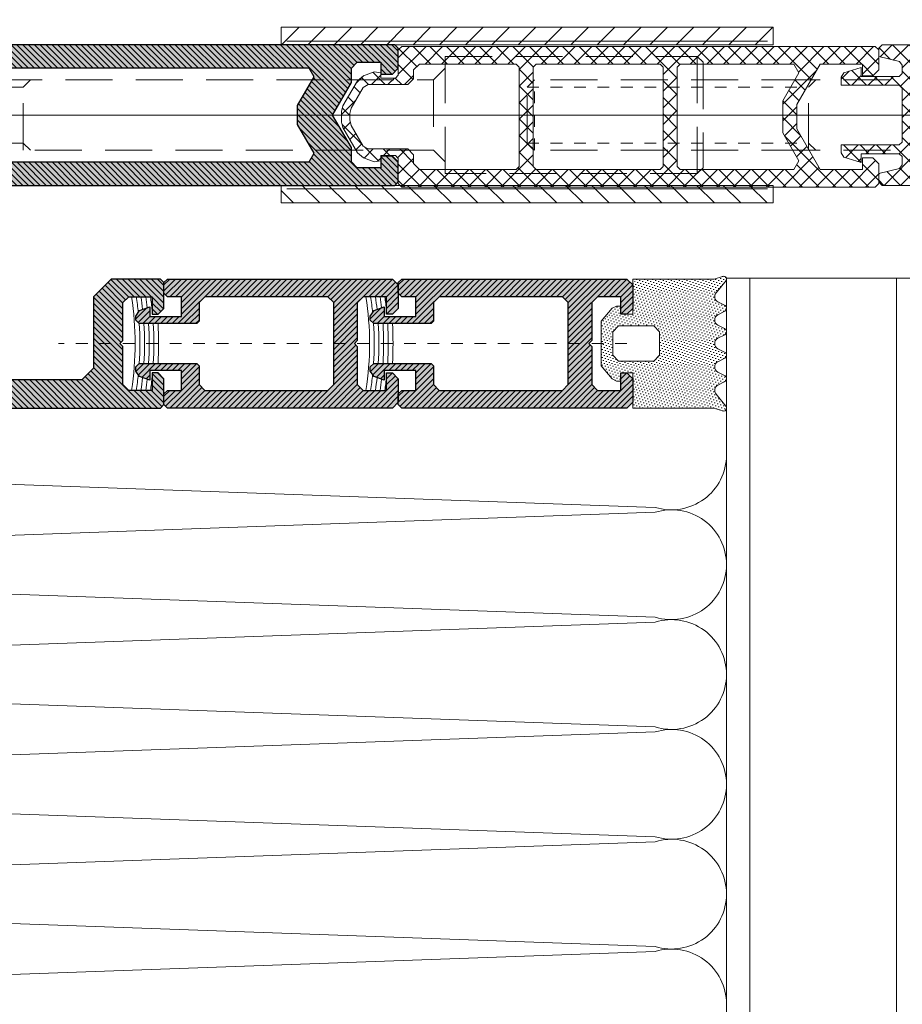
# Model space of a CAD drawing. Header units: millimetres. Extents: x -33628 to -373, y -3399 to 2697.
# Tile 36 of 99: x -23418 to -23410.47, y -3380.66 to -3372.26. Entities that reach past the tile are written whole.
import ezdxf
from ezdxf.enums import TextEntityAlignment as Align

# ---------------------------------------------------------------- set-up
doc = ezdxf.new("R2010")
doc.units = ezdxf.units.MM
doc.header["$LTSCALE"] = 0.2
doc.header["$MEASUREMENT"] = 0
for name, pattern in [('$0$gen3a', [3.125, 2.25, -0.875]), ('$1$gen7a', [6.875, 4.75, -0.875, 0.375, -0.875]), ('$1$HIDDEN2', [30, 20, -10])]:
    doc.linetypes.add(name, pattern=pattern)
for name, color, linetype, lineweight in [('$1$_MB_hidden_0.09', 125, '$1$HIDDEN2', 9), ('$1$_MB_kreskowanie_profile_0.09', 7, 'Continuous', 9), ('$1$_MB_osie_0.09', 51, '$1$gen7a', 9), ('$1$_MB_profile_0.25', 7, 'Continuous', 25), ('$1$_MB_solid', 7, 'Continuous', 9), ('_MB_izolacje_0.09', 132, 'Continuous', 9), ('_MB_kreskowanie_izolacje_0.09', 136, 'Continuous', 9), ('_MB_kreskowanie_tworzywo_0.09', 34, 'Continuous', 9), ('_MB_kreskowanie_uszczelki_0.09', 252, 'Continuous', 9), ('_MB_obrobki_stal_0.15', 6, 'Continuous', 15), ('_MB_ocieplenie_0.09', 51, 'Continuous', 9), ('_MB_profile_tworzywo_0.15', 33, 'Continuous', 15), ('_MB_przerywane_0.09', 223, '$0$gen3a', 9), ('_MB_silikon_0.09', 161, 'Continuous', 9), ('_MB_uszczelki_0.15', 140, 'Continuous', 15), ('_MB_wkrety_0.09', 20, 'Continuous', 9)]:
    doc.layers.add(name, color=color, linetype=linetype, lineweight=lineweight)
doc.layers.add('$1$_MB_pomocnicze_niedrukowane', color=220, linetype='Continuous', lineweight=15, plot=False)
doc.styles.add('$0$_MB_Calibri_Light_2.5', font='calibril.ttf', dxfattribs={"height": 2.5})
pattern_1 = [(45, (0, 0), (-0.25, 0.25), [])]

# ---------------------------------------------------------------- blocks, each defined once
blk = doc.blocks.new('*U279')
at = {"layer": '_MB_ocieplenie_0.09', "flags": 128}
for points in [[(-88.43, 275.41, 0.505403), (-107.53, 249.48), (-89.28, -260.78, -1.345402), (-127.58, -260.78), (-109.33, 249.48, 0.505403), (-128.43, 275.41)], [(-48.43, 275.41, 0.505403), (-67.53, 249.48), (-49.28, -260.78, -1.345402), (-87.58, -260.78), (-69.33, 249.48, 0.505403), (-88.43, 275.41)], [(-8.43, 275.41, 0.505403), (-27.53, 249.48), (-9.28, -260.78, -1.345402), (-47.58, -260.78), (-29.33, 249.48, 0.505403), (-48.43, 275.41)], [(31.57, 275.41, 0.505403), (12.47, 249.48), (30.72, -260.78, -1.345402), (-7.58, -260.78), (10.67, 249.48, 0.505403), (-8.43, 275.41)], [(71.57, 275.41, 0.505403), (52.47, 249.48), (70.72, -260.78, -1.345402), (32.42, -260.78), (50.67, 249.48, 0.505403), (31.57, 275.41)]]:
    blk.add_lwpolyline(points, format="xyb", dxfattribs=at)
blk = doc.blocks.new('*U280')
at = {"layer": '$1$_MB_pomocnicze_niedrukowane'}
blk.add_lwpolyline([(0, 71.132), (0, -87.017)], dxfattribs=at)
blk = doc.blocks.new('$0$-80462159')
at = {"layer": '_MB_kreskowanie_izolacje_0.09'}
h = blk.add_hatch(dxfattribs=at)
h.set_pattern_fill('AR-SAND', color=256, scale=0.07)
h.set_pattern_definition([(37.5, (0, 0), (-0.112, 3.4259), [0, -2.70256, 0, -3.0226, 0, -2.88925]), (7.5, (0, 0), (3.1467, 5.0178), [0, -1.45796, 0, -2.43586, 0, -0.93345]), (327.5, (-2.187, 0), (5.53695, 0.01006), [0, -0.889, 0, -3.2004, 0, -4.1783]), (317.5, (-2.187, 0), (5.3449, 1.5605), [0, -0.4445, 0, -2.09804, 0, -2.4003])])
h.paths.add_polyline_path([(0, 22), (-12.5, 22), (-12.5, -22), (0, -22)])
at = {"layer": '_MB_izolacje_0.09'}
blk.add_lwpolyline([(0, 22), (-12.5, 22), (-12.5, -22), (0, -22)], close=True, dxfattribs=at)
blk = doc.blocks.new('*U358')
at = {"layer": '$1$_MB_kreskowanie_profile_0.09'}
h = blk.add_hatch(dxfattribs=at)
h.set_pattern_fill('JIS_WOOD', color=256, scale=0.5)
h.set_pattern_definition([(45, (-2e-15, 6e-07), (-0.25, 0.25), [])])
h.paths.add_polyline_path([(-5.5, 61.601), (-5.5, 53.1), (-5, 52.6), (5, 52.6), (5.5, 53.1), (5.5, 61.601), (6, 62.101), (6, 67.099), (5.5, 67.6), (5.5, 75.1), (6, 75.602), (6, 77.1), (5.502, 77.6), (-5.502, 77.6), (-6, 77.1), (-6, 75.602), (-5.5, 75.1), (-5.5, 67.6), (-6, 67.102), (-6, 62.101)], flags=16)
h.paths.add_polyline_path([(9, 77.6), (12.5, 77.6), (12.5, 79.1), (20.5, 79.1), (21, 79.6), (21, 81.1), (20.5, 81.6), (15.25, 81.6), (15, 81.35), (14.75, 81.6), (-14.75, 81.6), (-15, 81.35), (-15.25, 81.6), (-20.5, 81.6), (-21, 81.1), (-21, 79.6), (-20.5, 79.1), (-12.5, 79.1), (-12.5, 77.6), (-8.999, 77.6), (-8.499, 77.1), (-8.499, 46.582), (-7.5, 45.6), (-7.5, 35.6), (-8.499, 34.618), (-8.499, 33.1), (-7.999, 32.6), (-3.517, 32.6), (-2.359, 33.759), (-2.4, 34.073), (-2.666, 34.227), (-2.666, 34.573), (-2.4, 34.727), (-2.4, 35.073), (-2.666, 35.227), (-2.666, 35.573), (-2.4, 35.727), (-2.4, 36.073), (-2.666, 36.227), (-2.666, 36.573), (-2.4, 36.727), (-2.4, 37.073), (-2.666, 37.227), (-2.666, 37.573), (-2.4, 37.727), (-2.4, 38.073), (-2.666, 38.227), (-2.666, 38.573), (-2.4, 38.727), (-2.4, 39.073), (-2.666, 39.227), (-2.666, 39.573), (-2.4, 39.727), (-2.4, 40.073), (-2.666, 40.227), (-2.666, 40.573), (-2.4, 40.727), (-2.4, 41.073), (-2.666, 41.227), (-2.666, 41.573), (-2.4, 41.727), (-2.4, 42.073), (-2.666, 42.227), (-2.666, 42.573), (-2.4, 42.727), (-2.4, 43.073), (-2.666, 43.227), (-2.666, 43.573), (-2.4, 43.727), (-2.4, 44.073), (-2.666, 44.227), (-2.666, 44.573), (-2.4, 44.727), (-2.4, 45.073), (-2.666, 45.227), (-2.666, 45.573), (-2.4, 45.727), (-2.4, 46.073), (-3, 46.42), (-3, 47.4), (-2.3, 48.1), (2.3, 48.1), (3, 47.4), (3, 46.92), (2.4, 46.573), (2.4, 46.227), (2.666, 46.073), (2.666, 45.727), (2.4, 45.573), (2.4, 45.227), (2.666, 45.073), (2.666, 44.727), (2.4, 44.573), (2.4, 44.227), (2.666, 44.073), (2.666, 43.727), (2.4, 43.573), (2.4, 43.227), (2.666, 43.073), (2.666, 42.727), (2.4, 42.573), (2.4, 42.227), (2.666, 42.073), (2.666, 41.727), (2.4, 41.573), (2.4, 41.227), (2.666, 41.073), (2.666, 40.727), (2.4, 40.573), (2.4, 40.227), (2.666, 40.073), (2.666, 39.727), (2.4, 39.573), (2.4, 39.227), (2.666, 39.073), (2.666, 38.727), (2.4, 38.573), (2.4, 38.227), (2.666, 38.073), (2.666, 37.727), (2.4, 37.573), (2.4, 37.227), (2.666, 37.073), (2.666, 36.727), (2.4, 36.573), (2.4, 36.227), (2.666, 36.073), (2.666, 35.727), (2.4, 35.573), (2.4, 35.227), (2.666, 35.073), (2.666, 34.727), (2.4, 34.573), (2.359, 34.259), (4.017, 32.6), (8, 32.6), (8.5, 33.1), (8.5, 34.618), (7.5, 35.6), (7.5, 45.6), (8.5, 46.582), (8.5, 77.1)])
at = {"layer": '$1$_MB_solid'}
h = blk.add_hatch(color=256, dxfattribs=at)
h.dxf.hatch_style = 1
h.paths.add_polyline_path([(9, 77.6), (12.5, 77.6), (12.5, 79.1), (20.5, 79.1), (21, 79.6), (21, 81.1), (20.5, 81.6), (15.25, 81.6), (15, 81.35), (14.75, 81.6), (-14.75, 81.6), (-15, 81.35), (-15.25, 81.6), (-20.5, 81.6), (-21, 81.1), (-21, 79.6), (-20.5, 79.1), (-12.5, 79.1), (-12.5, 77.6), (-8.999, 77.6), (-8.499, 77.1), (-8.499, 46.582), (-7.5, 45.6), (-7.5, 35.6), (-8.499, 34.618), (-8.499, 33.1), (-7.999, 32.6), (-3.517, 32.6), (-2.359, 33.759), (-2.4, 34.073), (-2.666, 34.227), (-2.666, 34.573), (-2.4, 34.727), (-2.4, 35.073), (-2.666, 35.227), (-2.666, 35.573), (-2.4, 35.727), (-2.4, 36.073), (-2.666, 36.227), (-2.666, 36.573), (-2.4, 36.727), (-2.4, 37.073), (-2.666, 37.227), (-2.666, 37.573), (-2.4, 37.727), (-2.4, 38.073), (-2.666, 38.227), (-2.666, 38.573), (-2.4, 38.727), (-2.4, 39.073), (-2.666, 39.227), (-2.666, 39.573), (-2.4, 39.727), (-2.4, 40.073), (-2.666, 40.227), (-2.666, 40.573), (-2.4, 40.727), (-2.4, 41.073), (-2.666, 41.227), (-2.666, 41.573), (-2.4, 41.727), (-2.4, 42.073), (-2.666, 42.227), (-2.666, 42.573), (-2.4, 42.727), (-2.4, 43.073), (-2.666, 43.227), (-2.666, 43.573), (-2.4, 43.727), (-2.4, 44.073), (-2.666, 44.227), (-2.666, 44.573), (-2.4, 44.727), (-2.4, 45.073), (-2.666, 45.227), (-2.666, 45.573), (-2.4, 45.727), (-2.4, 46.073), (-3, 46.42), (-3, 47.4), (-2.3, 48.1), (2.3, 48.1), (3, 47.4), (3, 46.92), (2.4, 46.573), (2.4, 46.227), (2.666, 46.073), (2.666, 45.727), (2.4, 45.573), (2.4, 45.227), (2.666, 45.073), (2.666, 44.727), (2.4, 44.573), (2.4, 44.227), (2.666, 44.073), (2.666, 43.727), (2.4, 43.573), (2.4, 43.227), (2.666, 43.073), (2.666, 42.727), (2.4, 42.573), (2.4, 42.227), (2.666, 42.073), (2.666, 41.727), (2.4, 41.573), (2.4, 41.227), (2.666, 41.073), (2.666, 40.727), (2.4, 40.573), (2.4, 40.227), (2.666, 40.073), (2.666, 39.727), (2.4, 39.573), (2.4, 39.227), (2.666, 39.073), (2.666, 38.727), (2.4, 38.573), (2.4, 38.227), (2.666, 38.073), (2.666, 37.727), (2.4, 37.573), (2.4, 37.227), (2.666, 37.073), (2.666, 36.727), (2.4, 36.573), (2.4, 36.227), (2.666, 36.073), (2.666, 35.727), (2.4, 35.573), (2.4, 35.227), (2.666, 35.073), (2.666, 34.727), (2.4, 34.573), (2.359, 34.259), (4.017, 32.6), (8, 32.6), (8.5, 33.1), (8.5, 34.618), (7.5, 35.6), (7.5, 45.6), (8.5, 46.582), (8.5, 77.1)])
h.paths.add_polyline_path([(-5.5, 61.601), (-5.5, 53.1), (-5, 52.6), (5, 52.6), (5.5, 53.1), (5.5, 61.601), (6, 62.101), (6, 67.099), (5.5, 67.6), (5.5, 75.1), (6, 75.602), (6, 77.1), (5.502, 77.6), (-5.502, 77.6), (-6, 77.1), (-6, 75.602), (-5.5, 75.1), (-5.5, 67.6), (-6, 67.102), (-6, 62.101)], flags=16)
at = {"layer": '$1$_MB_profile_0.25'}
for points in [[(9, 77.6), (12.5, 77.6), (12.5, 79.1), (20.5, 79.1), (21, 79.6), (21, 81.1), (20.5, 81.6), (15.25, 81.6), (15, 81.35), (14.75, 81.6), (-14.75, 81.6), (-15, 81.35), (-15.25, 81.6), (-20.5, 81.6), (-21, 81.1), (-21, 79.6), (-20.5, 79.1), (-12.5, 79.1), (-12.5, 77.6), (-8.999, 77.6), (-8.499, 77.1), (-8.499, 46.582), (-7.5, 45.6), (-7.5, 35.6), (-8.499, 34.618), (-8.499, 33.1), (-7.999, 32.6), (-3.517, 32.6), (-2.359, 33.759), (-2.4, 34.073), (-2.666, 34.227), (-2.666, 34.573), (-2.4, 34.727), (-2.4, 35.073), (-2.666, 35.227), (-2.666, 35.573), (-2.4, 35.727), (-2.4, 36.073), (-2.666, 36.227), (-2.666, 36.573), (-2.4, 36.727), (-2.4, 37.073), (-2.666, 37.227), (-2.666, 37.573), (-2.4, 37.727), (-2.4, 38.073), (-2.666, 38.227), (-2.666, 38.573), (-2.4, 38.727), (-2.4, 39.073), (-2.666, 39.227), (-2.666, 39.573), (-2.4, 39.727), (-2.4, 40.073), (-2.666, 40.227), (-2.666, 40.573), (-2.4, 40.727), (-2.4, 41.073), (-2.666, 41.227), (-2.666, 41.573), (-2.4, 41.727), (-2.4, 42.073), (-2.666, 42.227), (-2.666, 42.573), (-2.4, 42.727), (-2.4, 43.073), (-2.666, 43.227), (-2.666, 43.573), (-2.4, 43.727), (-2.4, 44.073), (-2.666, 44.227), (-2.666, 44.573), (-2.4, 44.727), (-2.4, 45.073), (-2.666, 45.227), (-2.666, 45.573), (-2.4, 45.727), (-2.4, 46.073), (-3, 46.42), (-3, 47.4), (-2.3, 48.1), (2.3, 48.1), (3, 47.4), (3, 46.92), (2.4, 46.573), (2.4, 46.227), (2.666, 46.073), (2.666, 45.727), (2.4, 45.573), (2.4, 45.227), (2.666, 45.073), (2.666, 44.727), (2.4, 44.573), (2.4, 44.227), (2.666, 44.073), (2.666, 43.727), (2.4, 43.573), (2.4, 43.227), (2.666, 43.073), (2.666, 42.727), (2.4, 42.573), (2.4, 42.227), (2.666, 42.073), (2.666, 41.727), (2.4, 41.573), (2.4, 41.227), (2.666, 41.073), (2.666, 40.727), (2.4, 40.573), (2.4, 40.227), (2.666, 40.073), (2.666, 39.727), (2.4, 39.573), (2.4, 39.227), (2.666, 39.073), (2.666, 38.727), (2.4, 38.573), (2.4, 38.227), (2.666, 38.073), (2.666, 37.727), (2.4, 37.573), (2.4, 37.227), (2.666, 37.073), (2.666, 36.727), (2.4, 36.573), (2.4, 36.227), (2.666, 36.073), (2.666, 35.727), (2.4, 35.573), (2.4, 35.227), (2.666, 35.073), (2.666, 34.727), (2.4, 34.573), (2.359, 34.259), (4.017, 32.6), (8, 32.6), (8.5, 33.1), (8.5, 34.618), (7.5, 35.6), (7.5, 45.6), (8.5, 46.582), (8.5, 77.1)], [(-5.5, 61.601), (-5.5, 53.1), (-5, 52.6), (5, 52.6), (5.5, 53.1), (5.5, 61.601), (6, 62.101), (6, 67.099), (5.5, 67.6), (5.5, 75.1), (6, 75.602), (6, 77.1), (5.502, 77.6), (-5.502, 77.6), (-6, 77.1), (-6, 75.602), (-5.5, 75.1), (-5.5, 67.6), (-6, 67.102), (-6, 62.101)]]:
    blk.add_lwpolyline(points, close=True, dxfattribs=at)
blk = doc.blocks.new('$0$-K430482X')
at = {"layer": '$1$_MB_kreskowanie_profile_0.09'}
h = blk.add_hatch(dxfattribs=at)
h.set_pattern_fill('JIS_WOOD', color=256, scale=0.5)
h.set_pattern_definition(pattern_1)
h.paths.add_polyline_path([(25, 98.9, 0.414214), (24.5, 99.4), (-24.5, 99.4, 0.414214), (-25, 98.9), (-25, 14.7), (-24.7, 14.4), (-22.5, 14.4), (-22, 14.9), (-22, 15.4), (-23.5, 15.4), (-23.5, 17.4), (-23, 17.9), (-19.75, 17.9), (-19.5, 18.15), (-19.25, 17.9), (-16, 17.9), (-15.5, 17.4), (-15.5, 15.4), (-17, 15.4), (-17, 14.9), (-16.5, 14.4), (-14.3, 14.4), (-14, 14.7), (-14, 18.9), (-15.5, 20.4), (-21.6, 20.4), (-22.6, 21.4), (-22.6, 29.4), (-22.1, 29.9), (-6.5, 29.9), (-6, 29.4), (-6, -5.302), (-5.7, -5.6), (-4, -5.6), (-3.5, -5.102), (-3.5, -4.102), (-4.5, -4.102), (-4.5, -2.102), (-4, -1.602), (-2.768, -1.602), (0, 0), (2.768, -1.602), (4, -1.602), (4.5, -2.102), (4.5, -4.102), (3.5, -4.102), (3.5, -5.102), (4, -5.6), (5.7, -5.6), (6, -5.302), (6, 29.4), (6.5, 29.9), (22.096, 29.9), (22.596, 29.4), (22.596, 21.4), (21.596, 20.4), (15.5, 20.4), (14, 18.9), (14, 14.7), (14.3, 14.4), (16.5, 14.4), (17, 14.9), (17, 15.4), (15.5, 15.4), (15.5, 17.4), (16, 17.9), (19.25, 17.9), (19.5, 18.15), (19.75, 17.9), (23.006, 17.9), (23.5, 17.4), (23.5, 15.4), (22, 15.4), (22, 14.9), (22.5, 14.4), (24.7, 14.4), (25, 14.7)])
h.paths.add_polyline_path([(-22.104, 32.4), (-22.604, 32.9), (-22.604, 95.4), (-22.104, 95.9), (22.096, 95.9), (22.596, 95.4), (22.596, 32.9), (22.096, 32.4)], flags=16)
h.paths.add_polyline_path([(3.5, 29.4), (4, 28.9), (4, 2.017), (3.25, 1.584), (0.804, 2.996), (-0.804, 2.996), (-3.25, 1.584), (-4, 2.017), (-4, 28.9), (-3.5, 29.4)], flags=16)
h.paths.add_polyline_path([(-8.612, 32.787), (8.604, 32.787), (8.604, 36.617), (-8.612, 36.617)], flags=8)
at = {"layer": '$1$_MB_solid'}
h = blk.add_hatch(color=256, dxfattribs=at)
h.dxf.hatch_style = 1
h.paths.add_polyline_path([(25, 98.9, 0.414214), (24.5, 99.4), (-24.5, 99.4, 0.414214), (-25, 98.9), (-25, 14.7), (-24.7, 14.4), (-22.5, 14.4), (-22, 14.9), (-22, 15.4), (-23.5, 15.4), (-23.5, 17.4), (-23, 17.9), (-19.75, 17.9), (-19.5, 18.15), (-19.25, 17.9), (-16, 17.9), (-15.5, 17.4), (-15.5, 15.4), (-17, 15.4), (-17, 14.9), (-16.5, 14.4), (-14.3, 14.4), (-14, 14.7), (-14, 18.9), (-15.5, 20.4), (-21.6, 20.4), (-22.6, 21.4), (-22.6, 29.4), (-22.1, 29.9), (-6.5, 29.9), (-6, 29.4), (-6, -5.302), (-5.7, -5.6), (-4, -5.6), (-3.5, -5.102), (-3.5, -4.102), (-4.5, -4.102), (-4.5, -2.102), (-4, -1.602), (-2.768, -1.602), (0, 0), (2.768, -1.602), (4, -1.602), (4.5, -2.102), (4.5, -4.102), (3.5, -4.102), (3.5, -5.102), (4, -5.6), (5.7, -5.6), (6, -5.302), (6, 29.4), (6.5, 29.9), (22.096, 29.9), (22.596, 29.4), (22.596, 21.4), (21.596, 20.4), (15.5, 20.4), (14, 18.9), (14, 14.7), (14.3, 14.4), (16.5, 14.4), (17, 14.9), (17, 15.4), (15.5, 15.4), (15.5, 17.4), (16, 17.9), (19.25, 17.9), (19.5, 18.15), (19.75, 17.9), (23.006, 17.9), (23.5, 17.4), (23.5, 15.4), (22, 15.4), (22, 14.9), (22.5, 14.4), (24.7, 14.4), (25, 14.7)])
h.paths.add_polyline_path([(-22.104, 32.4), (-22.604, 32.9), (-22.604, 95.4), (-22.104, 95.9), (22.096, 95.9), (22.596, 95.4), (22.596, 32.9), (22.096, 32.4)], flags=16)
h.paths.add_polyline_path([(3.5, 29.4), (4, 28.9), (4, 2.017), (3.25, 1.584), (0.804, 2.996), (-0.804, 2.996), (-3.25, 1.584), (-4, 2.017), (-4, 28.9), (-3.5, 29.4)], flags=16)
h.paths.add_polyline_path([(-8.612, 32.787), (8.604, 32.787), (8.604, 36.617), (-8.612, 36.617)], flags=8)
at = {"layer": '$1$_MB_profile_0.25'}
blk.add_lwpolyline([(6.5, 29.9), (22.096, 29.9), (22.596, 29.4), (22.596, 21.4), (21.596, 20.4), (15.5, 20.4), (14, 18.9), (14, 14.7), (14.3, 14.4), (16.5, 14.4), (17, 14.9), (17, 15.4), (15.5, 15.4), (15.5, 17.4), (16, 17.9), (19.25, 17.9), (19.5, 18.15), (19.75, 17.9), (23.006, 17.9), (23.5, 17.4), (23.5, 15.4), (22, 15.4), (22, 14.9), (22.5, 14.4), (24.7, 14.4), (25, 14.7), (25, 98.9, 0.414214), (24.5, 99.4), (-24.5, 99.4, 0.414214), (-25, 98.9), (-25, 14.7), (-24.7, 14.4), (-22.5, 14.4), (-22, 14.9), (-22, 15.4), (-23.5, 15.4), (-23.5, 17.4), (-23, 17.9), (-19.75, 17.9), (-19.5, 18.15), (-19.25, 17.9), (-16, 17.9), (-15.5, 17.4), (-15.5, 15.4), (-17, 15.4), (-17, 14.9), (-16.5, 14.4), (-14.3, 14.4), (-14, 14.7), (-14, 18.9), (-15.5, 20.4), (-21.6, 20.4), (-22.6, 21.4), (-22.6, 29.4), (-22.1, 29.9), (-6.5, 29.9), (-6, 29.4), (-6, -5.302), (-5.7, -5.6), (-4, -5.6), (-3.5, -5.102), (-3.5, -4.102), (-4.5, -4.102), (-4.5, -2.102), (-4, -1.602), (-2.768, -1.602), (0, 0), (2.768, -1.602), (4, -1.602), (4.5, -2.102), (4.5, -4.102), (3.5, -4.102), (3.5, -5.102), (4, -5.6), (5.7, -5.6), (6, -5.302), (6, 29.4)], format="xyb", close=True, dxfattribs=at)
for points in [[(22.596, 32.9), (22.596, 95.4), (22.096, 95.9), (-22.104, 95.9), (-22.604, 95.4), (-22.604, 32.9), (-22.104, 32.4), (22.096, 32.4)], [(3.5, 29.4), (-3.5, 29.4), (-4, 28.9), (-4, 2.017), (-3.25, 1.584), (-0.804, 2.996), (0.804, 2.996), (3.25, 1.584), (4, 2.017), (4, 28.9)]]:
    blk.add_lwpolyline(points, close=True, dxfattribs=at)
at = {"layer": '$1$_MB_pomocnicze_niedrukowane', "style": '$0$_MB_Calibri_Light_2.5'}
blk.add_text('K430482X', height=2.5, dxfattribs=at).set_placement((-0.004, 32.4), align=Align.BOTTOM_CENTER)
blk = doc.blocks.new('*U316')
for name, p in [('$0$-K430482X', (0, 0)), ('*U358', (0, 0)), ('$0$-80462159', (-8.999, 55))]:
    blk.add_blockref(name, p)
at = {"xscale": -1}
blk.add_blockref('$0$-80462159', (9, 55), dxfattribs=at)
blk = doc.blocks.new('$0$-80312108')
at = {"layer": '$1$_MB_osie_0.09', "ltscale": 0.5}
blk.add_line((0, -47.246), (0, 28.984), dxfattribs=at)
for p, q in [((-4.5, 27.6), (-5, 27.1)), ((-5, 5.6), (-5, 27.1)), ((-5, 27.1), (5, 27.1)), ((-4.5, 27.6), (4.5, 27.6)), ((4.5, 27.6), (5, 27.1)), ((5, 27.1), (5, 5.6)), ((5, 5.6), (-5, 5.6)), ((-3, -44.787), (-3, 4.6)), ((-3, 4.6), (3, 4.6)), ((3, 4.6), (3, -44.787)), ((3, -30.4), (-3, -30.4)), ((-3, -44.787), (-2.387, -45.4)), ((3, -44.787), (2.387, -45.4)), ((2.387, -45.4), (-2.387, -45.4))]:
    blk.add_line(p, q)
for points in [[(-3, 4.6), (-4, 5.6)], [(3, 4.6), (4, 5.6)]]:
    blk.add_lwpolyline(points)
at = {"layer": '_MB_przerywane_0.09'}
for p, q in [((-2.387, -30.4), (-3, -29.787)), ((2.387, -30.4), (3, -29.787)), ((-2.387, -30.4), (-2.387, -45.4)), ((2.387, -30.4), (2.387, -45.4)), ((-3, -44.787), (3, -44.787))]:
    blk.add_line(p, q, dxfattribs=at)
blk = doc.blocks.new('$0$-127109')
at = {"layer": '_MB_kreskowanie_izolacje_0.09'}
h = blk.add_hatch(dxfattribs=at)
h.set_pattern_fill('LINE', color=256, scale=0.5, angle=315, style=0)
h.set_pattern_definition([(315, (-57.1636, -23.2746), (1.122532, 1.122532), [])])
h.paths.add_polyline_path([(21, 1.5), (21, 0), (-21, 0), (-21, 1.5)])
at = {"layer": '_MB_izolacje_0.09'}
blk.add_lwpolyline([(21, 1.5), (21, 0), (-21, 0), (-21, 1.5)], close=True, dxfattribs=at)
blk.add_lwpolyline([(-20.5, 0.3), (20.5, 0.3)], dxfattribs=at)
blk = doc.blocks.new('*U363')
at = {"layer": '_MB_kreskowanie_uszczelki_0.09'}
h = blk.add_hatch(dxfattribs=at)
h.set_pattern_fill('DOTS', color=256, scale=0.15, angle=315, style=0)
h.set_pattern_definition([(315, (1.5, 0), (0.2525697, 0.08419), [0, -0.238125])])
edge = h.paths.add_edge_path()
edge.add_line((3, -1), (0, -1))
edge.add_line((0, -1), (0, 0))
edge.add_line((0, 0), (0.7, 0))
edge.add_line((0.7, 0), (0.7, 0.376))
edge.add_line((0.7, 0.376), (0.521, 0.759))
edge.add_line((0.521, 0.759), (-0.6, 1.7))
edge.add_line((-0.6, 1.7), (-4.4, 1.7))
edge.add_line((-4.4, 1.7), (-5.522, 0.759))
edge.add_line((-5.522, 0.759), (-5.7, 0.376))
edge.add_line((-5.7, 0.376), (-5.7, 0))
edge.add_line((-5.7, 0), (-5, 0))
edge.add_line((-5, 0), (-5, -1))
edge.add_line((-5, -1), (-8, -1))
edge.add_line((-8, -1), (-8, -7.902))
edge.add_line((-8, -7.902), (-8.25, -8.68))
edge.add_arc((-8.009, -8.757), 0.252, 162.23028, 254.08909)
edge.add_line((-8.078, -9), (-7.94, -9))
edge.add_arc((-8.009, -8.757), 0.252, 285.91091, 313.20657)
edge.add_line((-7.836, -8.941), (-6.831, -8.125))
edge.add_arc((-6.496, -8.496), 0.5, 27.10339, 132.05699, ccw=False)
edge.add_line((-6.051, -8.268), (-5.746, -8.865))
edge.add_arc((-5.493, -8.718), 0.292, 210.17439, 254.9723)
edge.add_line((-5.569, -9), (-5.417, -9))
edge.add_arc((-5.493, -8.718), 0.292, 285.0277, 335.9676)
edge.add_line((-5.226, -8.837), (-4.938, -8.274))
edge.add_arc((-4.493, -8.502), 0.5, 27.10339, 152.89661, ccw=False)
edge.add_line((-4.048, -8.274), (-3.746, -8.865))
edge.add_arc((-3.493, -8.718), 0.292, 210.17439, 254.9723)
edge.add_line((-3.569, -9), (-3.417, -9))
edge.add_arc((-3.493, -8.718), 0.292, 285.0277, 335.9676)
edge.add_line((-3.226, -8.837), (-2.938, -8.274))
edge.add_arc((-2.493, -8.502), 0.5, 27.10339, 152.89661, ccw=False)
edge.add_line((-2.048, -8.274), (-1.746, -8.865))
edge.add_arc((-1.493, -8.718), 0.292, 210.17439, 254.9723)
edge.add_line((-1.569, -9), (-1.417, -9))
edge.add_arc((-1.493, -8.718), 0.292, 285.0277, 335.9676)
edge.add_line((-1.226, -8.837), (-0.938, -8.274))
edge.add_arc((-0.493, -8.502), 0.5, 27.10339, 152.89661, ccw=False)
edge.add_line((-0.048, -8.274), (0.254, -8.865))
edge.add_arc((0.507, -8.718), 0.292, 210.17439, 254.9723)
edge.add_line((0.431, -9), (0.583, -9))
edge.add_arc((0.507, -8.718), 0.292, 285.0277, 335.9676)
edge.add_line((0.774, -8.837), (1.062, -8.274))
edge.add_arc((1.507, -8.502), 0.5, 51.60786, 152.89661, ccw=False)
edge.add_line((1.818, -8.11), (2.868, -8.962))
edge.add_arc((3.012, -8.764), 0.245, 234.13572, 254.54322)
edge.add_line((2.946, -9), (3.077, -9))
edge.add_arc((3.012, -8.764), 0.245, 285.45678, 386.84386)
edge.add_line((3.23, -8.653), (3, -7.965))
edge.add_line((3, -7.965), (3, -1))
h.paths.add_polyline_path([(-3.5, -3.3), (-4, -2.8), (-4, 0.2), (-3.5, 0.7), (-1.5, 0.7), (-1, 0.2), (-1, -2.8), (-1.5, -3.3)], flags=16)
at = {"layer": '_MB_uszczelki_0.15'}
blk.add_lwpolyline([(3, -1), (0, -1), (0, 0), (0.7, 0), (0.7, 0.376), (0.521, 0.759), (-0.6, 1.7), (-4.4, 1.7), (-5.522, 0.759), (-5.7, 0.376), (-5.7, 0), (-5, 0), (-5, -1), (-8, -1), (-8, -7.902), (-8.25, -8.68, 0.423748), (-8.078, -9), (-7.94, -9, 0.119666), (-7.836, -8.941), (-6.831, -8.125, -0.492894), (-6.051, -8.268), (-5.746, -8.865, 0.197996), (-5.569, -9), (-5.417, -9, 0.226001), (-5.226, -8.837), (-4.938, -8.274, -0.61156), (-4.048, -8.274), (-3.746, -8.865, 0.197996), (-3.569, -9), (-3.417, -9, 0.226001), (-3.226, -8.837), (-2.938, -8.274, -0.61156), (-2.048, -8.274), (-1.746, -8.865, 0.197996), (-1.569, -9), (-1.417, -9, 0.226001), (-1.226, -8.837), (-0.938, -8.274, -0.61156), (-0.048, -8.274), (0.254, -8.865, 0.197996), (0.431, -9), (0.583, -9, 0.226001), (0.774, -8.837), (1.062, -8.274, -0.473172), (1.818, -8.11), (2.868, -8.962, 0.089281), (2.946, -9), (3.077, -9, 0.473697), (3.23, -8.653), (3, -7.965)], format="xyb", close=True, dxfattribs=at)
blk.add_lwpolyline([(-3.5, -3.3), (-4, -2.8), (-4, 0.2), (-3.5, 0.7), (-1.5, 0.7), (-1, 0.2), (-1, -2.8), (-1.5, -3.3)], close=True, dxfattribs=at)
blk = doc.blocks.new('$0$-009017')
at = {"layer": '_MB_kreskowanie_tworzywo_0.09'}
h = blk.add_hatch(dxfattribs=at)
h.set_pattern_fill('NET', color=256, scale=0.315, angle=45)
h.set_pattern_definition([(45, (0, 0), (-0.707195, 0.707195), []), (135, (0, 0), (-0.707195, -0.707195), [])])
h.paths.add_polyline_path([(-5.7, -5.6), (-6, -5.9), (-6, -46.3), (-5.7, -46.6), (-4, -46.6), (-3.5, -46.1), (-3.5, -45.2), (-4.5, -45.2), (-4.5, -41.598), (-1.038, -39.6), (1.038, -39.6), (4.5, -41.598), (4.5, -45.2), (3.5, -45.2), (3.5, -46.1), (4, -46.6), (5.7, -46.6), (6, -46.3), (6, -5.9), (5.7, -5.6), (3.55, -5.6), (3.3, -5.35), (3.3, -4.1), (3.747, -4.1), (3.837, -3.545), (3.509, -2.645), (3.069, -2.121), (0.922, -0.881), (0.456, -0.756), (-0.456, -0.756), (-0.922, -0.881), (-3.069, -2.121), (-3.509, -2.645), (-3.837, -3.545), (-3.747, -4.1), (-3.3, -4.1), (-3.3, -5.35), (-3.55, -5.6)])
h.paths.add_polyline_path([(-3.997, -6.9), (-3.247, -6.9), (-2.747, -6.4), (-2.747, -3.033), (-2.497, -2.6), (-0.733, -1.581), (-0.267, -1.456), (0.267, -1.456), (0.733, -1.581), (2.497, -2.6), (2.747, -3.033), (2.747, -6.4), (3.247, -6.9), (3.997, -6.9), (4.497, -7.4), (4.497, -15.65), (4.247, -15.9), (-4.247, -15.9), (-4.497, -15.65), (-4.497, -7.4)], flags=16)
h.paths.add_polyline_path([(-4.247, -17.1), (4.247, -17.1), (4.497, -17.35), (4.497, -27.95), (4.247, -28.2), (-4.247, -28.2), (-4.497, -27.95), (-4.497, -17.35)], flags=16)
h.paths.add_polyline_path([(-4.247, -29.4), (4.247, -29.4), (4.497, -29.65), (4.497, -39.346), (3.747, -39.779), (1.358, -38.4), (-1.358, -38.4), (-3.747, -39.779), (-4.497, -39.346), (-4.497, -29.65)], flags=16)
at = {"layer": '_MB_profile_tworzywo_0.15'}
for points in [[(6, -46.3), (5.7, -46.6), (4, -46.6), (3.5, -46.1), (3.5, -45.2), (4.5, -45.2), (4.5, -41.598), (1.038, -39.6), (-1.038, -39.6), (-4.5, -41.598), (-4.5, -45.2), (-3.5, -45.2), (-3.5, -46.1), (-4, -46.6), (-5.7, -46.6), (-6, -46.3), (-6, -5.9), (-5.7, -5.6), (-3.55, -5.6), (-3.3, -5.35), (-3.3, -4.1), (-3.747, -4.1), (-3.837, -3.545), (-3.509, -2.645), (-3.069, -2.121), (-0.922, -0.881), (-0.456, -0.756), (0.456, -0.756), (0.922, -0.881), (3.069, -2.121), (3.509, -2.645), (3.837, -3.545), (3.747, -4.1), (3.3, -4.1), (3.3, -5.35), (3.55, -5.6), (5.7, -5.6), (6, -5.9)], [(4.497, -7.4), (3.997, -6.9), (3.247, -6.9), (2.747, -6.4), (2.747, -3.033), (2.497, -2.6), (0.733, -1.581), (0.267, -1.456), (-0.267, -1.456), (-0.733, -1.581), (-2.497, -2.6), (-2.747, -3.033), (-2.747, -6.4), (-3.247, -6.9), (-3.997, -6.9), (-4.497, -7.4), (-4.497, -15.65), (-4.247, -15.9), (4.247, -15.9), (4.497, -15.65)], [(-4.497, -17.35), (-4.497, -27.95), (-4.247, -28.2), (4.247, -28.2), (4.497, -27.95), (4.497, -17.35), (4.247, -17.1), (-4.247, -17.1)], [(4.497, -39.346), (3.747, -39.779), (1.358, -38.4), (-1.358, -38.4), (-3.747, -39.779), (-4.497, -39.346), (-4.497, -29.65), (-4.247, -29.4), (4.247, -29.4), (4.497, -29.65)]]:
    blk.add_lwpolyline(points, close=True, dxfattribs=at)
blk = doc.blocks.new('$0$-K417916X')
at = {"layer": '$1$_MB_kreskowanie_profile_0.09'}
h = blk.add_hatch(dxfattribs=at)
h.set_pattern_fill('JIS_WOOD', color=256, scale=0.5)
h.set_pattern_definition(pattern_1)
h.paths.add_polyline_path([(0, -4.5), (0, -15), (-0.5, -15.5), (-7.5, -15.5), (-8, -15), (-8, -4.5), (-7.5, -4), (-5.9, -4), (-5.7, -3.8), (-5.7, 1.1), (-6, 1.4), (-6.35, 1.4), (-6.82, 1.071), (-7.137, 0.2), (-6.3, 0.2), (-6.3, -2.5), (-8, -2.5), (-8, -1.3), (-8.3, -1), (-9.2, -1), (-9.5, -1.3), (-9.5, -20.5), (-9, -21), (-7, -21), (-6.5, -20.5), (-6.5, -20), (-8, -20), (-8, -18), (-7.5, -17.5), (-4.25, -17.5), (-4, -17.25), (-3.75, -17.5), (-0.5, -17.5), (0, -18), (0, -20), (-1.5, -20), (-1.5, -20.5), (-1, -21), (1, -21), (1.5, -20.5), (1.5, -1.3), (1.2, -1), (0.3, -1), (0, -1.3), (0, -2.5), (-1.7, -2.5), (-1.7, 0.2), (-0.863, 0.2), (-1.18, 1.071), (-1.65, 1.4), (-2, 1.4), (-2.3, 1.1), (-2.3, -3.8), (-2.1, -4), (-0.5, -4)])
at = {"layer": '$1$_MB_solid'}
h = blk.add_hatch(color=256, dxfattribs=at)
h.dxf.hatch_style = 1
h.paths.add_polyline_path([(0, -4.5), (0, -15), (-0.5, -15.5), (-7.5, -15.5), (-8, -15), (-8, -4.5), (-7.5, -4), (-5.9, -4), (-5.7, -3.8), (-5.7, 1.1), (-6, 1.4), (-6.35, 1.4), (-6.82, 1.071), (-7.137, 0.2), (-6.3, 0.2), (-6.3, -2.5), (-8, -2.5), (-8, -1.3), (-8.3, -1), (-9.2, -1), (-9.5, -1.3), (-9.5, -20.5), (-9, -21), (-7, -21), (-6.5, -20.5), (-6.5, -20), (-8, -20), (-8, -18), (-7.5, -17.5), (-4.25, -17.5), (-4, -17.25), (-3.75, -17.5), (-0.5, -17.5), (0, -18), (0, -20), (-1.5, -20), (-1.5, -20.5), (-1, -21), (1, -21), (1.5, -20.5), (1.5, -1.3), (1.2, -1), (0.3, -1), (0, -1.3), (0, -2.5), (-1.7, -2.5), (-1.7, 0.2), (-0.863, 0.2), (-1.18, 1.071), (-1.65, 1.4), (-2, 1.4), (-2.3, 1.1), (-2.3, -3.8), (-2.1, -4), (-0.5, -4)])
at = {"layer": '$1$_MB_profile_0.25'}
blk.add_lwpolyline([(-0.5, -4), (0, -4.5), (0, -15), (-0.5, -15.5), (-7.5, -15.5), (-8, -15), (-8, -4.5), (-7.5, -4), (-5.9, -4), (-5.7, -3.8), (-5.7, 1.1), (-6, 1.4), (-6.35, 1.4), (-6.82, 1.071), (-7.137, 0.2), (-6.3, 0.2), (-6.3, -2.5), (-8, -2.5), (-8, -1.3), (-8.3, -1), (-9.2, -1), (-9.5, -1.3), (-9.5, -20.5), (-9, -21), (-7, -21), (-6.5, -20.5), (-6.5, -20), (-8, -20), (-8, -18), (-7.5, -17.5), (-4.25, -17.5), (-4, -17.25), (-3.75, -17.5), (-0.5, -17.5), (0, -18), (0, -20), (-1.5, -20), (-1.5, -20.5), (-1, -21), (1, -21), (1.5, -20.5), (1.5, -1.3), (1.2, -1), (0.3, -1), (0, -1.3), (0, -2.5), (-1.7, -2.5), (-1.7, 0.2), (-0.863, 0.2), (-1.18, 1.071), (-1.65, 1.4), (-2, 1.4), (-2.3, 1.1), (-2.3, -3.8), (-2.1, -4), (-0.5, -4), (0, -4.5)], dxfattribs=at)
blk = doc.blocks.new('*U259')
at = {"layer": '$1$_MB_osie_0.09'}
blk.add_lwpolyline([(-4, -20.5), (-4, 8)], dxfattribs=at)
at = {"layer": '_MB_silikon_0.09'}
for radius, start, end in [(25.425, 260.94831, 279.05169), (25.825, 261.08966, 264.10046), (26.225, 261.22665, 263.62066), (25.825, 266.2113, 273.7887), (25.825, 275.89954, 278.91034), (26.225, 276.37934, 278.77335), (26.625, 261.35947, 263.41218), (27.025, 261.48832, 263.96049), (26.225, 266.28327, 273.71673), (26.625, 266.33919, 273.66081), (27.025, 276.03951, 278.51168), (26.625, 276.58782, 278.64053), (27.025, 266.39344, 273.60656), (27.425, 266.44612, 273.55389)]:
    blk.add_arc((-4, 26.875), radius, start, end, dxfattribs=at)
blk.add_blockref('$0$-K417916X', (0, 0))
blk = doc.blocks.new('$0$-80371319')
at = {"layer": '$1$_MB_osie_0.09', "ltscale": 0.5}
blk.add_line((0, -57), (0, 8), dxfattribs=at)
for p, q in [((-3, 0), (-3, -31)), ((3, 0), (3, -31)), ((-3, -31), (-3, -54.387)), ((3, -31), (-3, -31)), ((3, -31), (3, -54.387)), ((-3, -54.387), (-2.387, -55)), ((3, -54.387), (2.387, -55)), ((2.387, -55), (-2.387, -55))]:
    blk.add_line(p, q)
at = {"layer": '_MB_przerywane_0.09'}
for p, q in [((-2.888, 6), (-2.888, 3)), ((-1.444, 6), (-1.444, 3)), ((1.444, 6), (1.444, 3)), ((2.887, 6), (2.887, 3)), ((-2.888, 3), (0, 1.333)), ((2.887, 3), (0, 1.333)), ((-2.387, -31), (-3, -30.387)), ((-2.387, -55), (-2.387, -31)), ((2.387, -31), (3, -30.387)), ((2.387, -55), (2.387, -31)), ((3, -54.387), (-3, -54.387))]:
    blk.add_line(p, q, dxfattribs=at)
for centre, radius, start, end in [((-2.166, 3.928), 1.176, 232.12112, 307.87888), ((0, 7.084), 4.331, 250.52878, 289.47122), ((2.166, 3.928), 1.176, 232.12112, 307.87888)]:
    blk.add_arc(centre, radius, start, end, dxfattribs=at)
at = {"layer": '_MB_wkrety_0.09'}
for p, q in [((-4.4, 6), (4.4, 6)), ((-5, 5.4), (-5, 0)), ((5, 5.4), (5, 0)), ((-5, 0), (-3, 0)), ((-3, 0), (3, 0)), ((3, 0), (5, 0))]:
    blk.add_line(p, q, dxfattribs=at)
for points in [[(-5, 5.4), (-4.4, 6)], [(5, 5.4), (4.4, 6)]]:
    blk.add_lwpolyline(points, dxfattribs=at)
blk = doc.blocks.new('$0$-009083')
at = {"layer": '_MB_kreskowanie_tworzywo_0.09'}
h = blk.add_hatch(dxfattribs=at)
h.set_pattern_fill('NET', color=256, scale=0.315, angle=45)
h.set_pattern_definition([(45, (0, -0.0123), (-0.707195, 0.707195), []), (135, (0, -0.0123), (-0.707195, -0.707195), [])])
h.paths.add_polyline_path([(-4.561, -7.355), (-5, -5.6), (-5.7, -5.6), (-6, -5.9), (-6, -17.3), (-5.7, -17.6), (-4, -17.6), (-3.5, -17.1), (-3.5, -16.2), (-4.5, -16.2), (-4.5, -9.595), (-4, -9.1), (-0.25, -9.1), (0, -8.85), (0.25, -9.1), (4, -9.1), (4.5, -9.595), (4.5, -16.2), (3.5, -16.2), (3.5, -17.1), (4, -17.6), (5.7, -17.6), (6, -17.3), (6, -5.9), (5.7, -5.6), (5, -5.6), (4.561, -7.355), (4.243, -7.6), (3.55, -7.6), (3.3, -7.345), (3.3, -4.1), (4.055, -4.1), (3.605, -2.612), (3.23, -2.395), (2.555, -2.395), (2.555, -7.345), (2.305, -7.6), (-2.305, -7.6), (-2.555, -7.345), (-2.555, -2.395), (-3.23, -2.395), (-3.605, -2.612), (-4.055, -4.1), (-3.3, -4.1), (-3.3, -7.345), (-3.55, -7.6), (-4.243, -7.6)])
at = {"layer": '_MB_profile_tworzywo_0.15'}
blk.add_lwpolyline([(-2.305, -7.6), (2.305, -7.6), (2.555, -7.345), (2.555, -2.395), (3.23, -2.395), (3.605, -2.612), (4.055, -4.1), (3.3, -4.1), (3.3, -7.345), (3.55, -7.6), (4.243, -7.6), (4.561, -7.355), (5, -5.6), (5.7, -5.6), (6, -5.9), (6, -17.3), (5.7, -17.6), (4, -17.6), (3.5, -17.1), (3.5, -16.2), (4.5, -16.2), (4.5, -9.595), (4, -9.1), (0.25, -9.1), (0, -8.85), (-0.25, -9.1), (-4, -9.1), (-4.5, -9.595), (-4.5, -16.2), (-3.5, -16.2), (-3.5, -17.1), (-4, -17.6), (-5.7, -17.6), (-6, -17.3), (-6, -5.9), (-5.7, -5.6), (-5, -5.6), (-4.561, -7.355), (-4.243, -7.6), (-3.55, -7.6), (-3.3, -7.345), (-3.3, -4.1), (-4.055, -4.1), (-3.605, -2.612), (-3.23, -2.395), (-2.555, -2.395), (-2.555, -7.345)], close=True, dxfattribs=at)
blk = doc.blocks.new('*U299')
blk.add_blockref('$0$-009083', (0, 0))
blk = doc.blocks.new('szyb-szkło_150-piętro2')
at = {"layer": '_MB_izolacje_0.09', "elevation": 0}
for points in [[(13.1077, -296.75), (-7.75, -296.75), (-7.75, -275.8923)], [(13.1077, -295.5), (-6.5, -295.5), (-6.5, -275.8923)]]:
    blk.add_lwpolyline(points, dxfattribs=at)
at = {"layer": '_MB_obrobki_stal_0.15', "elevation": 0}
blk.add_lwpolyline([(13.1077, -295.3), (-6.3, -295.3), (-6.3, -275.8923)], dxfattribs=at)
at = {"layer": '_MB_obrobki_stal_0.15'}
blk.add_lwpolyline([(13.1077, -298.2), (13.1077, -295.3)], dxfattribs=at)
at = {"layer": '$1$_MB_hidden_0.09', "xscale": 0.1, "yscale": 0.1, "zscale": 0.1, "rotation": 180}
for name, p in [('$0$-80312108', (14.5, -292.34)), ('$0$-80371319', (14.5, -299.1))]:
    blk.add_blockref(name, p, dxfattribs=at)
at = {"yscale": 0.1, "zscale": 0.1}
for name, p, xscale in [('*U316', (14.5, -291.94), 0.1), ('*U280', (14.5, -291.94), 0.1), ('$0$-009017', (14.485, -291.94), 0.1), ('*U363', (12.8, -294.4), 0.1), ('*U299', (14.5, -296.04), -0.1)]:
    blk.add_blockref(name, p, dxfattribs=dict(at, xscale=xscale))
for name, p, xscale, yscale, zscale, rotation in [('*U279', (8.5914, -288.8484), 0.02342540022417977, 0.02342540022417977, 0.02342540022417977, 180), ('*U259', (12.15, -290.4), -0.1, 0.1, 0.1, 359.9999999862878), ('$0$-127109', (13.9, -293.6), 0.1, 0.1, 0.1, 89.99999999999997), ('$0$-127109', (15.1, -293.6), -0.1, 0.1, 0.1, 269.9999999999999), ('*U259', (12.15, -292.4), -0.1, 0.1, 0.1, 359.9999999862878)]:
    blk.add_blockref(name, p, dxfattribs=dict(xscale=xscale, yscale=yscale, zscale=zscale, rotation=rotation))

msp = doc.modelspace()

# ---------------------------------------------------------------- block references
at = {"rotation": 90}
msp.add_blockref('szyb-szkło_150-piętro2', (-23707.2726, -3387.5728), dxfattribs=at)

doc.saveas('drawing.dxf')
